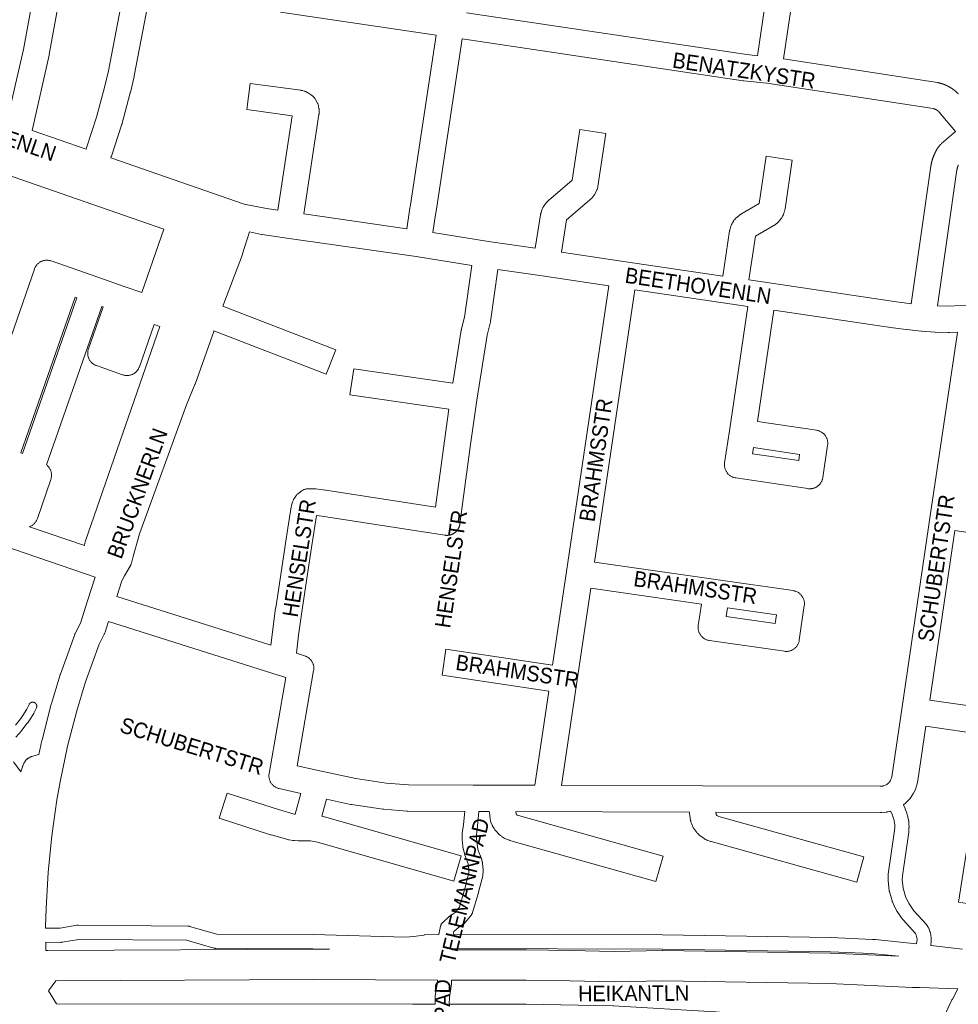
# Model space of a CAD drawing. Header units: metres. Extents: x 123819 to 142731, y 393440 to 405763.
# Tile 248 of 256: x 134146 to 134610, y 399183 to 399670. Entities that reach past the tile are written whole.
import ezdxf
from ezdxf.enums import TextEntityAlignment as Align

# ---------------------------------------------------------------- set-up
doc = ezdxf.new("R2010")
doc.units = ezdxf.units.M
doc.header["$MEASUREMENT"] = 0
for name, color, linetype, lineweight in [('gs-anno-wegen algemeen tekst', 7, 'Continuous', 0), ('gs-knt-aanvullende hoofdweg', 7, 'Continuous', 0), ('gs-knt-fietspaden', 7, 'Continuous', 0), ('gs-knt-paden', 7, 'Continuous', 0), ('gs-knt-wegen algemeen', 7, 'Continuous', 0), ('gs-vlk-plantopografie wegen algemeen', 7, 'Continuous', 0)]:
    doc.layers.add(name, color=color, linetype=linetype, lineweight=lineweight)
doc.styles.add('Style-Arial', font='arial.ttf')

msp = doc.modelspace()

# ---------------------------------------------------------------- linework, layer by layer
at = {"layer": 'gs-knt-aanvullende hoofdweg', "color": 7, "linetype": 'Continuous', "flags": 128}
for points in [[(134159.14, 399209.67), (134160.2, 399209.68), (134291.56, 399210.33), (134291.63, 399210.33), (134291.64, 399210.33), (134291.67, 399210.33), (134299.47, 399210.3)], [(134581.02, 399206.81), (134567.56, 399208.18), (134547.16, 399209.11), (134464.12, 399210.39), (134360.13, 399210.74), (134360.12, 399210)], [(134360.12, 399210), (134396.83, 399210.02), (134396.93, 399210.02), (134418.62, 399209.74), (134418.69, 399209.74), (134440.2, 399209.27), (134464.04, 399209.63), (134464.27, 399209.63), (134547.02, 399208.35), (134547.25, 399208.34), (134581.02, 399206.81)], [(134352.86, 399195), (134291.6, 399195.31), (134164.07, 399194.68), (134160.46, 399189.72), (134164.41, 399183.31), (134340.49, 399183.23), (134340.54, 399183.23), (134351.68, 399183.15)], [(134610.29, 399190.81), (134591.25, 399191.36), (134587.97, 399191.46), (134587.85, 399191.46), (134546.68, 399193.33), (134464.15, 399194.61), (134440.29, 399194.25), (134440.01, 399194.25), (134418.39, 399194.73), (134396.79, 399195), (134359.88, 399194.98)], [(134599.2, 399167.33), (134602.41, 399174.69), (134602.48, 399174.84), (134607.3, 399185.24), (134607.5, 399185.64), (134610.29, 399190.81)], [(134358.7, 399183.13), (134396.66, 399183.15), (134396.8, 399183.15), (134439.59, 399182.4), (134439.91, 399182.39), (134490.23, 399179.36), (134490.47, 399179.34), (134543.81, 399174.41), (134544.08, 399174.38), (134599.2, 399167.33)]]:
    msp.add_lwpolyline(points, dxfattribs=at)
at = {"layer": 'gs-knt-fietspaden', "color": 7, "linetype": 'Continuous', "flags": 128}
for points in [[(134146.9, 399298.06), (134147.64, 399300.59), (134147.68, 399300.72), (134147.73, 399300.84), (134147.78, 399300.97), (134148.29, 399302.17), (134148.34, 399302.29), (134148.4, 399302.4), (134148.46, 399302.52), (134148.53, 399302.63), (134148.76, 399303.01), (134148.84, 399303.13), (134148.92, 399303.24), (134149, 399303.35), (134149.33, 399303.77), (134149.43, 399303.89), (134149.54, 399304.01), (134149.66, 399304.13), (134149.78, 399304.24), (134150.17, 399304.58), (134150.3, 399304.69), (134150.31, 399304.69), (134150.44, 399304.79), (134150.44, 399304.79), (134150.58, 399304.89), (134150.59, 399304.89), (134150.73, 399304.98), (134150.73, 399304.98), (134150.81, 399305.02), (134150.89, 399305.06), (134151.45, 399305.35), (134151.59, 399305.42), (134151.74, 399305.48), (134151.9, 399305.54), (134152.05, 399305.58), (134155.8, 399306.68)], [(134583.27, 399281.66), (134584.09, 399279.98), (134584.14, 399279.87), (134584.16, 399279.83), (134584.17, 399279.82), (134584.17, 399279.8), (134584.19, 399279.76), (134584.23, 399279.65), (134584.92, 399277.8), (134584.96, 399277.68), (134584.98, 399277.62), (134584.99, 399277.6), (134585, 399277.56), (134585.03, 399277.44), (134585.47, 399275.73), (134585.48, 399275.66), (134585.84, 399274.1), (134585.87, 399273.96), (134585.9, 399273.82), (134585.91, 399273.67), (134586.04, 399272.45), (134586.05, 399272.28), (134586.06, 399272.11), (134586.07, 399270.73), (134586.06, 399270.61), (134586.06, 399270.49), (134585.93, 399268.53), (134585.92, 399268.39), (134585.91, 399268.25), (134582.8, 399246.6), (134582.76, 399244.67), (134583.21, 399240.49), (134584.34, 399236.47), (134585.46, 399233.99), (134586.08, 399232.81), (134587.42, 399230.84), (134588.51, 399229.36), (134594.66, 399222.52), (134594.76, 399222.4), (134594.79, 399222.37), (134594.86, 399222.28), (134594.9, 399222.21), (134594.95, 399222.15), (134595.16, 399221.86), (134595.24, 399221.73), (134595.32, 399221.61), (134595.4, 399221.47), (134595.59, 399221.11), (134595.62, 399221.05), (134595.66, 399220.97), (134595.71, 399220.88), (134595.73, 399220.83), (134595.78, 399220.71), (134595.79, 399220.69), (134596.19, 399219.7), (134596.21, 399219.64), (134596.25, 399219.53), (134596.4, 399219.14), (134596.41, 399219.1), (134596.43, 399219.07), (134596.45, 399219), (134596.48, 399218.9), (134596.5, 399218.85), (134596.54, 399218.7), (134596.63, 399218.33), (134596.65, 399218.25), (134596.86, 399217.32), (134596.87, 399217.26), (134596.89, 399217.17), (134596.89, 399217.15), (134596.9, 399217.07), (134596.91, 399217.02), (134596.92, 399216.98), (134596.93, 399216.87), (134597, 399216.26), (134597.03, 399216.03), (134597.07, 399215.31), (134597.07, 399215.28), (134597.07, 399215.23), (134597.07, 399215.15), (134597.07, 399215.14), (134597.07, 399215.04), (134597.07, 399215), (134597.06, 399214.86), (134597.06, 399214.85), (134597.04, 399214.57), (134597.03, 399214.44), (134597.03, 399214.44), (134597.03, 399214.43)], [(134353.49, 399217.65), (134354.42, 399221.76), (134354.46, 399221.92), (134354.51, 399222.08), (134354.56, 399222.24), (134354.63, 399222.39), (134354.7, 399222.54), (134354.78, 399222.69), (134354.86, 399222.83), (134354.95, 399222.97), (134355.05, 399223.11), (134355.15, 399223.24), (134355.26, 399223.36), (134355.37, 399223.48), (134355.5, 399223.59), (134358.71, 399226.49), (134358.83, 399226.59), (134358.95, 399226.68), (134359.08, 399226.77), (134361.56, 399228.48), (134363.73, 399231.19), (134366.21, 399239.67), (134368.35, 399248.03), (134368.44, 399249.14), (134368.18, 399251.94), (134367.86, 399253.13), (134366.44, 399256.85), (134366.39, 399256.98), (134366.36, 399257.1), (134366.32, 399257.22), (134365.75, 399259.44), (134365.71, 399259.59), (134365.68, 399259.74), (134365.66, 399259.89), (134365.1, 399264.43), (134365.08, 399264.58), (134365.07, 399264.74), (134365.07, 399264.89), (134365.09, 399267.18), (134365.09, 399267.33), (134365.11, 399267.49), (134365.12, 399267.64), (134365.75, 399272.09), (134366.34, 399278.48)], [(134360.71, 399217.76), (134464.16, 399217.41), (134464.21, 399217.41), (134547.32, 399216.13), (134547.42, 399216.12), (134567.97, 399215.19), (134568.07, 399215.18), (134568.16, 399215.18), (134568.17, 399215.18), (134568.18, 399215.18), (134569.3, 399215.06), (134589.8, 399212.97), (134590.04, 399215.14), (134589.96, 399215.95), (134589.76, 399216.72), (134589.62, 399217.19), (134589.37, 399217.83), (134589.23, 399218.06), (134583.18, 399224.79), (134583.07, 399224.92), (134582.97, 399225.05), (134581.73, 399226.73), (134581.65, 399226.84), (134580.16, 399229.03), (134580.09, 399229.14), (134580.07, 399229.18), (134580.06, 399229.19), (134580.05, 399229.21), (134580.03, 399229.25), (134579.97, 399229.36), (134579.2, 399230.81), (134579.15, 399230.91), (134579.1, 399231.01), (134577.83, 399233.83), (134577.77, 399233.99), (134577.71, 399234.15), (134577.66, 399234.31), (134576.37, 399238.86), (134576.33, 399239.01), (134576.32, 399239.05), (134576.3, 399239.15), (134576.29, 399239.25), (134576.28, 399239.3), (134576.26, 399239.44), (134575.76, 399244.14), (134575.74, 399244.29), (134575.74, 399244.44), (134575.74, 399244.59), (134575.79, 399246.95), (134575.79, 399247.1), (134575.8, 399247.14), (134575.8, 399247.17), (134575.8, 399247.24), (134575.82, 399247.38), (134578.94, 399269.11), (134579.05, 399270.81), (134579.04, 399271.9), (134578.95, 399272.74), (134578.65, 399274.04), (134578.27, 399275.53), (134577.71, 399277.05), (134576.97, 399278.55)], [(134373.39, 399278.45), (134372.73, 399271.36), (134372.71, 399271.2), (134372.11, 399266.89), (134372.09, 399265.06), (134372.6, 399260.98), (134373.07, 399259.17), (134374.48, 399255.47), (134374.53, 399255.31), (134374.58, 399255.15), (134375.03, 399253.49), (134375.07, 399253.35), (134375.1, 399253.2), (134375.13, 399253.04), (134375.14, 399252.89), (134375.46, 399249.48), (134375.47, 399249.33), (134375.48, 399249.17), (134375.47, 399249.02), (134375.46, 399248.87), (134375.32, 399247.15), (134375.31, 399247.01), (134375.29, 399246.86), (134375.26, 399246.72), (134375.23, 399246.57), (134373, 399237.87), (134372.97, 399237.76), (134370.27, 399228.55), (134370.22, 399228.39), (134370.16, 399228.23), (134370.09, 399228.07), (134370.02, 399227.92), (134369.94, 399227.77), (134369.85, 399227.62), (134369.75, 399227.48), (134369.65, 399227.34), (134366.72, 399223.68), (134366.62, 399223.57), (134366.52, 399223.46), (134366.42, 399223.35), (134366.31, 399223.25), (134366.2, 399223.16), (134366.08, 399223.06), (134365.96, 399222.98), (134363.23, 399221.11), (134361.02, 399219.12), (134360.71, 399217.76)], [(134159.08, 399220.78), (134166.3, 399220.74), (134174.59, 399222.18), (134174.74, 399222.2), (134174.9, 399222.22), (134175.06, 399222.23), (134175.22, 399222.23), (134229.36, 399221.76), (134229.51, 399221.75), (134229.55, 399221.75), (134229.67, 399221.74), (134229.73, 399221.74), (134229.83, 399221.72), (134229.92, 399221.71), (134229.98, 399221.7), (134230.11, 399221.67), (134230.14, 399221.66), (134230.29, 399221.62), (134243.81, 399217.77), (134291.38, 399217.54), (134291.45, 399217.54), (134337.05, 399216.29), (134340.99, 399216.64), (134346.14, 399217.35), (134346.25, 399217.36), (134346.31, 399217.37), (134346.37, 399217.37), (134346.48, 399217.38), (134353.49, 399217.65)], [(134299.47, 399210.3), (134291.3, 399210.52), (134243.29, 399210.75), (134243.13, 399210.76), (134242.98, 399210.77), (134242.82, 399210.79), (134242.66, 399210.81), (134242.5, 399210.85), (134242.35, 399210.89), (134228.82, 399214.74), (134175.47, 399215.21), (134167.19, 399213.77), (134167.04, 399213.75), (134166.88, 399213.74), (134166.73, 399213.73), (134166.58, 399213.72), (134159.12, 399213.76), (134159.14, 399209.67)], [(134597.03, 399214.43), (134596.78, 399212.21), (134612.49, 399210.4)]]:
    msp.add_lwpolyline(points, dxfattribs=at)
at = {"layer": 'gs-knt-paden', "color": 7, "linetype": 'Continuous', "flags": 128}
for points in [[(134144.19, 399321.13), (134146.81, 399324.49), (134147.75, 399325.86), (134149.73, 399329.02), (134150.88, 399331.4), (134150.89, 399331.43), (134150.92, 399331.49), (134150.94, 399331.51), (134150.97, 399331.57), (134150.99, 399331.6), (134151.03, 399331.65), (134151.04, 399331.68), (134151.08, 399331.74), (134151.1, 399331.76), (134151.14, 399331.81), (134151.16, 399331.84), (134151.21, 399331.89), (134151.23, 399331.91), (134151.28, 399331.96), (134151.3, 399331.98), (134151.35, 399332.03), (134151.37, 399332.05), (134151.43, 399332.09), (134151.45, 399332.11), (134151.5, 399332.15), (134151.53, 399332.17), (134151.58, 399332.21), (134151.61, 399332.22), (134151.68, 399332.26), (134151.69, 399332.27), (134151.74, 399332.3), (134151.78, 399332.32), (134151.83, 399332.34), (134151.85, 399332.35), (134151.87, 399332.36), (134151.92, 399332.38), (134151.94, 399332.39), (134151.96, 399332.4), (134152.05, 399332.43), (134152.12, 399332.46), (134152.15, 399332.46), (134152.2, 399332.48), (134152.24, 399332.49), (134152.32, 399332.5), (134152.34, 399332.51), (134152.44, 399332.52), (134152.5, 399332.53), (134152.54, 399332.53), (134152.64, 399332.54), (134152.71, 399332.54), (134152.73, 399332.54), (134152.8, 399332.53), (134152.83, 399332.53), (134152.89, 399332.53), (134152.93, 399332.52), (134153.03, 399332.51), (134153.13, 399332.49), (134153.22, 399332.47), (134153.29, 399332.45), (134153.32, 399332.44), (134153.38, 399332.41), (134153.41, 399332.4), (134153.47, 399332.38), (134153.5, 399332.37), (134153.59, 399332.32), (134153.65, 399332.29), (134153.68, 399332.28), (134153.73, 399332.25), (134153.73, 399332.24), (134153.76, 399332.23), (134153.84, 399332.17), (134153.89, 399332.14), (134153.9, 399332.13), (134153.92, 399332.11), (134153.97, 399332.07), (134153.98, 399332.07), (134154, 399332.05), (134154.05, 399332.01), (134154.07, 399331.99), (134154.12, 399331.94), (134154.14, 399331.92), (134154.18, 399331.87), (134154.21, 399331.84), (134154.25, 399331.79), (134154.27, 399331.77), (134154.31, 399331.71), (134154.33, 399331.69), (134154.36, 399331.64), (134154.37, 399331.63), (134154.39, 399331.61), (134154.44, 399331.52), (134154.47, 399331.46), (134154.48, 399331.44), (134154.51, 399331.38), (134154.51, 399331.37), (134154.53, 399331.35), (134154.55, 399331.28), (134154.56, 399331.26), (134154.59, 399331.19), (134154.6, 399331.16), (134154.62, 399331.09), (134154.63, 399331.07), (134154.64, 399331.02), (134154.65, 399330.97), (134154.67, 399330.9), (134154.67, 399330.88), (134154.68, 399330.82), (134154.68, 399330.78), (134154.69, 399330.73), (134154.69, 399330.68), (134154.7, 399330.61), (134154.7, 399330.58), (134154.7, 399330.51), (134154.7, 399330.48), (134154.7, 399330.41), (134154.69, 399330.38), (134154.69, 399330.32), (134154.69, 399330.29), (134154.68, 399330.22), (134154.67, 399330.19), (134154.66, 399330.12), (134154.65, 399330.09), (134154.64, 399330.02), (134154.63, 399330), (134154.61, 399329.93), (134154.6, 399329.9), (134154.58, 399329.84), (134154.57, 399329.81), (134154.54, 399329.74), (134154.53, 399329.72), (134154.5, 399329.65), (134153.29, 399327.15), (134153.25, 399327.07), (134153.21, 399326.98), (134151.14, 399323.68), (134151.1, 399323.63), (134150.08, 399322.15), (134150.05, 399322.11), (134150.01, 399322.06), (134147.33, 399318.62), (134147.29, 399318.58), (134147.26, 399318.54), (134144.39, 399315.23)], [(134143.24, 399303.09), (134146.9, 399298.06)]]:
    msp.add_lwpolyline(points, dxfattribs=at)
at = {"layer": 'gs-knt-wegen algemeen', "color": 7, "linetype": 'Continuous', "flags": 128}
for points in [[(134179.06, 399606.01), (134179.3, 399606.68), (134184.2, 399621.81), (134188.34, 399637.16), (134190.11, 399644.81), (134217.36, 399786.86)], [(134229.54, 399781.22), (134202.87, 399642.24), (134202.82, 399642), (134201, 399634.12), (134200.95, 399633.88), (134196.73, 399618.26), (134196.69, 399618.11), (134196.64, 399617.95), (134191.65, 399602.56), (134191.58, 399602.33), (134191.36, 399601.75)], [(134511.08, 399652.27), (134514.56, 399675.85), (134515.32, 399681.31), (134470.38, 399687.97), (134470.35, 399687.98), (134442.44, 399692.25), (134370.5, 399702.68)], [(134539.54, 399696.38), (134533.51, 399690.57), (134531.12, 399687.9), (134528.82, 399684.51), (134528.47, 399681.35), (134528.45, 399681.16), (134527.45, 399674.02), (134527.44, 399673.98), (134524, 399650.63)], [(134139.98, 399619.57), (134148.07, 399655.32), (134152.74, 399680.72)], [(134165.67, 399679.1), (134160.85, 399652.84), (134160.8, 399652.58), (134152.36, 399615.27)], [(134352.16, 399662.48), (134275.17, 399673.76)], [(134367.29, 399673.41), (134505.89, 399652.79), (134511.08, 399652.27)], [(134337.78, 399566.69), (134339.06, 399575.7), (134339.09, 399575.94), (134339.54, 399578.45), (134352.16, 399662.48)], [(134365.04, 399660.58), (134352.41, 399576.42), (134352.38, 399576.24), (134351.93, 399573.76), (134350.65, 399564.75)], [(134609.12, 399614.78), (134601.06, 399624.37), (134601.02, 399624.41), (134600.98, 399624.45), (134600.94, 399624.49), (134600.9, 399624.53), (134600.86, 399624.56), (134600.82, 399624.6), (134600.78, 399624.64), (134600.73, 399624.68), (134600.69, 399624.72), (134600.65, 399624.75), (134600.61, 399624.79), (134600.56, 399624.83), (134600.52, 399624.86), (134600.47, 399624.9), (134600.43, 399624.93), (134600.38, 399624.97), (134600.34, 399625), (134600.29, 399625.04), (134600.25, 399625.07), (134600.2, 399625.1), (134600.16, 399625.14), (134600.11, 399625.17), (134600.06, 399625.2), (134600.02, 399625.23), (134599.97, 399625.26), (134599.92, 399625.29), (134599.87, 399625.32), (134599.82, 399625.35), (134599.77, 399625.38), (134599.73, 399625.41), (134599.68, 399625.44), (134599.63, 399625.47), (134599.58, 399625.5), (134599.53, 399625.52), (134599.48, 399625.55), (134599.43, 399625.58), (134599.38, 399625.6), (134599.33, 399625.63), (134599.27, 399625.65), (134599.22, 399625.68), (134599.17, 399625.7), (134599.12, 399625.72), (134599.07, 399625.75), (134599.02, 399625.77), (134598.96, 399625.79), (134598.91, 399625.81), (134598.86, 399625.84), (134598.81, 399625.86), (134598.75, 399625.88), (134598.7, 399625.9), (134598.65, 399625.91), (134598.59, 399625.93), (134598.54, 399625.95), (134598.48, 399625.97), (134598.43, 399625.99), (134598.38, 399626), (134598.32, 399626.02), (134598.27, 399626.04), (134598.21, 399626.05), (134598.16, 399626.07), (134598.1, 399626.08), (134598.05, 399626.09), (134597.99, 399626.11), (134597.94, 399626.12), (134515.8, 399638.72), (134504.44, 399639.85), (134504.13, 399639.89), (134365.04, 399660.58)], [(134524, 399650.63), (134600.1, 399638.96), (134600.27, 399638.93), (134600.43, 399638.9), (134600.52, 399638.88), (134600.61, 399638.86), (134600.7, 399638.84), (134600.79, 399638.82), (134600.88, 399638.8), (134600.97, 399638.78), (134601.07, 399638.76), (134601.16, 399638.74), (134601.25, 399638.72), (134601.34, 399638.69), (134601.43, 399638.67), (134601.52, 399638.65), (134601.61, 399638.62), (134601.7, 399638.6), (134601.79, 399638.57), (134601.88, 399638.55), (134601.97, 399638.52), (134602.06, 399638.49), (134602.15, 399638.47), (134602.24, 399638.44), (134602.32, 399638.41), (134602.41, 399638.38), (134602.5, 399638.35), (134602.59, 399638.33), (134602.68, 399638.3), (134602.77, 399638.27), (134602.86, 399638.24), (134602.94, 399638.2), (134603.03, 399638.17), (134603.12, 399638.14), (134603.21, 399638.11), (134603.3, 399638.08), (134603.38, 399638.04), (134603.47, 399638.01), (134603.56, 399637.98), (134603.64, 399637.94), (134603.73, 399637.91), (134603.82, 399637.87), (134603.91, 399637.84), (134603.99, 399637.8), (134604.08, 399637.77), (134604.16, 399637.73), (134604.25, 399637.69), (134604.33, 399637.66), (134604.42, 399637.62), (134604.5, 399637.58), (134604.59, 399637.54), (134604.67, 399637.5), (134604.76, 399637.46), (134604.84, 399637.42), (134604.93, 399637.38), (134605.01, 399637.34), (134605.1, 399637.3), (134605.18, 399637.26), (134605.26, 399637.22), (134605.35, 399637.17), (134605.43, 399637.13), (134605.51, 399637.09), (134605.59, 399637.04), (134605.68, 399637), (134605.76, 399636.96), (134605.84, 399636.91), (134605.92, 399636.87), (134606, 399636.82), (134606.09, 399636.77), (134606.17, 399636.73), (134606.25, 399636.68), (134606.33, 399636.63), (134606.41, 399636.59), (134606.49, 399636.54), (134606.57, 399636.49), (134606.65, 399636.44), (134606.73, 399636.39), (134606.81, 399636.34), (134606.89, 399636.29), (134606.96, 399636.24), (134607.04, 399636.19), (134607.12, 399636.14), (134607.2, 399636.09), (134607.28, 399636.04), (134607.35, 399635.99), (134607.43, 399635.93), (134607.51, 399635.88), (134607.59, 399635.83), (134607.66, 399635.78), (134607.74, 399635.72), (134607.82, 399635.67), (134607.89, 399635.61), (134607.97, 399635.56), (134608.04, 399635.5), (134608.12, 399635.45), (134608.19, 399635.39), (134608.26, 399635.33), (134608.34, 399635.28), (134608.41, 399635.22), (134608.49, 399635.16), (134608.56, 399635.1), (134608.63, 399635.05), (134608.71, 399634.99), (134608.78, 399634.93), (134608.85, 399634.87), (134608.92, 399634.81), (134608.99, 399634.75), (134609.06, 399634.69), (134609.14, 399634.63), (134609.21, 399634.57), (134609.28, 399634.51), (134609.35, 399634.44), (134609.42, 399634.38), (134609.49, 399634.32), (134609.56, 399634.26), (134609.62, 399634.19), (134609.69, 399634.13), (134609.76, 399634.07), (134609.83, 399634), (134609.9, 399633.94), (134609.96, 399633.87), (134610.03, 399633.81), (134610.1, 399633.74), (134610.16, 399633.68), (134610.23, 399633.61), (134610.3, 399633.55), (134610.36, 399633.48), (134610.43, 399633.41), (134610.49, 399633.34)], [(134152.36, 399615.27), (134179.06, 399606.01)], [(134587.17, 399529.61), (134596.88, 399597.68), (134596.91, 399597.83), (134596.93, 399597.98), (134596.96, 399598.12), (134596.98, 399598.27), (134597.01, 399598.41), (134597.04, 399598.56), (134597.07, 399598.71), (134597.1, 399598.85), (134597.13, 399599), (134597.16, 399599.14), (134597.2, 399599.29), (134597.23, 399599.44), (134597.26, 399599.58), (134597.3, 399599.72), (134597.34, 399599.87), (134597.37, 399600.01), (134597.41, 399600.16), (134597.45, 399600.3), (134597.49, 399600.44), (134597.53, 399600.59), (134597.58, 399600.73), (134597.62, 399600.87), (134597.66, 399601.01), (134597.71, 399601.16), (134597.75, 399601.3), (134597.8, 399601.44), (134597.85, 399601.58), (134597.9, 399601.72), (134597.95, 399601.86), (134598, 399602), (134598.05, 399602.14), (134598.1, 399602.28), (134598.15, 399602.42), (134598.21, 399602.56), (134598.26, 399602.7), (134598.32, 399602.84), (134598.37, 399602.98), (134598.43, 399603.11), (134598.49, 399603.25), (134598.55, 399603.39), (134598.61, 399603.52), (134598.67, 399603.66), (134598.73, 399603.8), (134598.79, 399603.93), (134598.85, 399604.07), (134598.92, 399604.2), (134598.98, 399604.34), (134599.05, 399604.47), (134599.11, 399604.6), (134599.18, 399604.74), (134599.25, 399604.87), (134599.32, 399605), (134599.39, 399605.13), (134599.46, 399605.26), (134599.53, 399605.39), (134599.6, 399605.52), (134599.68, 399605.65), (134599.75, 399605.78), (134599.82, 399605.91), (134599.9, 399606.04), (134599.98, 399606.17), (134600.05, 399606.3), (134600.13, 399606.42), (134600.21, 399606.55), (134600.29, 399606.68), (134600.44, 399606.9), (134600.6, 399607.13), (134600.78, 399607.34), (134600.96, 399607.55), (134601.54, 399608.19), (134601.72, 399608.39), (134601.92, 399608.58), (134602.12, 399608.76), (134609.12, 399614.78)], [(134130.67, 399481.06), (134153.52, 399546.74), (134153.63, 399547.03), (134153.75, 399547.31), (134153.88, 399547.59), (134154.03, 399547.86), (134154.19, 399548.13), (134154.37, 399548.38), (134154.55, 399548.63), (134154.75, 399548.87), (134154.96, 399549.1), (134155.18, 399549.32), (134155.41, 399549.52), (134155.65, 399549.72), (134155.9, 399549.91), (134156.15, 399550.08), (134156.42, 399550.24), (134156.69, 399550.39), (134156.97, 399550.52), (134157.26, 399550.64), (134157.55, 399550.75), (134157.84, 399550.85), (134158.14, 399550.93), (134158.44, 399550.99), (134158.75, 399551.04), (134159.06, 399551.08), (134159.37, 399551.1), (134159.68, 399551.11), (134159.99, 399551.1), (134160.29, 399551.08), (134160.6, 399551.04), (134160.91, 399550.99), (134161.21, 399550.92), (134161.51, 399550.84), (134161.8, 399550.75), (134184.98, 399542.68), (134197.99, 399538.16), (134206.68, 399535.14), (134217.59, 399566.52), (134095.9, 399608.7)], [(134610.48, 399598.19), (134610.44, 399598.08), (134610.39, 399597.98), (134610.35, 399597.87), (134610.31, 399597.76), (134610.27, 399597.65), (134610.23, 399597.55), (134610.19, 399597.44), (134610.15, 399597.33), (134610.12, 399597.22), (134610.08, 399597.11), (134610.05, 399597), (134610.02, 399596.89), (134609.99, 399596.78), (134609.96, 399596.66), (134609.93, 399596.55), (134609.9, 399596.44), (134609.87, 399596.33), (134609.85, 399596.22), (134609.83, 399596.1), (134609.8, 399595.99), (134609.78, 399595.88), (134609.76, 399595.76), (134600.17, 399528.54)], [(134259.94, 399565.07), (134256.53, 399554.31), (134256.48, 399554.15), (134256.42, 399553.99), (134246.78, 399528.34)], [(134437.61, 399538.45), (134405.74, 399543.16), (134382.74, 399546.57), (134379.15, 399520.74), (134379.11, 399520.48), (134379.06, 399520.22), (134379, 399519.97), (134377.43, 399514.08), (134372.32, 399481.94), (134369.24, 399460.02), (134363.95, 399420.66), (134363.92, 399420.44), (134363.89, 399420.28), (134363.85, 399420.13), (134363.82, 399419.97), (134363.78, 399419.81), (134363.73, 399419.66), (134363.69, 399419.51), (134363.64, 399419.36), (134363.58, 399419.21), (134363.52, 399419.06), (134363.46, 399418.91), (134363.39, 399418.77), (134363.32, 399418.62), (134363.25, 399418.48), (134363.17, 399418.34), (134363.09, 399418.2), (134363.01, 399418.07), (134362.92, 399417.93), (134362.83, 399417.8), (134362.74, 399417.67), (134362.65, 399417.54), (134362.55, 399417.42), (134362.44, 399417.29), (134362.34, 399417.17), (134362.23, 399417.06), (134362.12, 399416.94), (134362, 399416.83), (134361.89, 399416.72), (134361.77, 399416.61), (134361.65, 399416.51), (134361.52, 399416.41), (134361.4, 399416.31), (134361.27, 399416.22), (134361.14, 399416.13), (134361, 399416.04), (134360.87, 399415.96), (134360.73, 399415.88), (134360.59, 399415.8), (134360.45, 399415.72), (134360.3, 399415.65), (134360.16, 399415.59), (134360.01, 399415.52), (134359.86, 399415.46), (134359.72, 399415.41), (134359.56, 399415.35), (134359.41, 399415.31), (134359.26, 399415.26), (134359.1, 399415.22), (134358.95, 399415.18), (134358.79, 399415.15), (134358.64, 399415.12), (134358.48, 399415.09), (134358.32, 399415.07), (134358.16, 399415.05), (134358, 399415.04), (134357.84, 399415.03), (134357.68, 399415.02), (134357.52, 399415.02), (134357.36, 399415.02), (134357.2, 399415.02), (134357.04, 399415.03), (134356.89, 399415.05), (134356.73, 399415.06), (134356.57, 399415.09), (134356.51, 399415.09)], [(134450.49, 399536.54), (134430.54, 399401.77), (134491.69, 399393)], [(134610.04, 399515.56), (134606.07, 399515.32), (134605.76, 399515.31), (134605.44, 399515.32), (134598.96, 399515.56), (134598.76, 399515.57), (134592.29, 399516.01), (134592.08, 399516.03), (134584.8, 399516.76), (134584.59, 399516.78), (134578.16, 399517.65), (134578.07, 399517.66), (134519.27, 399526.36), (134511.06, 399471.32), (134540.33, 399466.99), (134540.65, 399466.94), (134540.96, 399466.87), (134541.27, 399466.78), (134541.57, 399466.68), (134541.87, 399466.57), (134542.16, 399466.44), (134542.44, 399466.3), (134542.72, 399466.14), (134542.99, 399465.97), (134543.25, 399465.78), (134543.51, 399465.59), (134543.75, 399465.38), (134543.98, 399465.16), (134544.2, 399464.93), (134544.41, 399464.68), (134544.61, 399464.43), (134544.79, 399464.17), (134544.96, 399463.9), (134545.12, 399463.62), (134545.26, 399463.34), (134545.39, 399463.05), (134545.51, 399462.75), (134545.61, 399462.44), (134545.69, 399462.14), (134545.76, 399461.83), (134545.82, 399461.51), (134545.86, 399461.19), (134545.88, 399460.87), (134545.89, 399460.56), (134545.88, 399460.24), (134545.86, 399459.92), (134545.82, 399459.6), (134543.46, 399443.64), (134543.4, 399443.34), (134543.4, 399443.33), (134543.4, 399443.33), (134543.34, 399443.03), (134543.25, 399442.73), (134543.16, 399442.44), (134543.05, 399442.15), (134542.93, 399441.86), (134542.79, 399441.58), (134542.64, 399441.31), (134542.48, 399441.05), (134542.3, 399440.79), (134542.12, 399440.55), (134541.92, 399440.31), (134541.71, 399440.08), (134541.49, 399439.86), (134541.26, 399439.65), (134541.02, 399439.46), (134540.77, 399439.27), (134540.51, 399439.1), (134540.25, 399438.94), (134539.98, 399438.79), (134539.7, 399438.66), (134539.41, 399438.54), (134539.12, 399438.43), (134538.82, 399438.34), (134538.52, 399438.26), (134538.22, 399438.19), (134537.92, 399438.14), (134537.61, 399438.11), (134537.3, 399438.09), (134536.99, 399438.08), (134536.68, 399438.09), (134536.37, 399438.11), (134536.06, 399438.15), (134500.35, 399443.44), (134500.04, 399443.49), (134499.73, 399443.56), (134499.42, 399443.65), (134499.12, 399443.75), (134498.82, 399443.86), (134498.53, 399443.99), (134498.24, 399444.13), (134497.96, 399444.29), (134497.69, 399444.46), (134497.43, 399444.64), (134497.18, 399444.84), (134496.94, 399445.05), (134496.71, 399445.27), (134496.49, 399445.5), (134496.28, 399445.74), (134496.08, 399445.99), (134495.9, 399446.26), (134495.73, 399446.53), (134495.57, 399446.8), (134495.43, 399447.09), (134495.3, 399447.38), (134495.18, 399447.68), (134495.08, 399447.98), (134494.99, 399448.29), (134494.92, 399448.6), (134494.87, 399448.91), (134494.83, 399449.23), (134494.81, 399449.55), (134494.8, 399449.87), (134494.81, 399450.19), (134494.83, 399450.51), (134494.87, 399450.82), (134497.22, 399466.79), (134497.22, 399466.8), (134506.39, 399528.27), (134498.57, 399529.42), (134450.49, 399536.54)], [(134146.9, 399455.88), (134147.61, 399455.55), (134174.55, 399532.53), (134173.67, 399532.83), (134146.9, 399455.88)], [(134186.84, 399528.25), (134159.45, 399449.96), (134159.56, 399449.88), (134159.8, 399449.67), (134160.04, 399449.46), (134160.26, 399449.23), (134160.47, 399448.99), (134160.67, 399448.74), (134160.86, 399448.48), (134161.03, 399448.21), (134161.19, 399447.94), (134161.34, 399447.65), (134161.48, 399447.36), (134161.59, 399447.07), (134161.7, 399446.76), (134161.79, 399446.46), (134161.86, 399446.15), (134161.92, 399445.83), (134161.96, 399445.52), (134161.99, 399445.2), (134162, 399444.88), (134162, 399444.56), (134161.98, 399444.24), (134161.95, 399443.92), (134161.9, 399443.61), (134161.83, 399443.29), (134161.75, 399442.99), (134161.65, 399442.68), (134155, 399423.3), (134154.89, 399423.01), (134154.77, 399422.72), (134154.64, 399422.44), (134154.49, 399422.17), (134154.33, 399421.9), (134154.16, 399421.65), (134153.97, 399421.4), (134153.78, 399421.16), (134153.57, 399420.93), (134153.35, 399420.71), (134153.12, 399420.5), (134152.88, 399420.3), (134152.63, 399420.12), (134152.38, 399419.94), (134152.11, 399419.78), (134151.84, 399419.63), (134151.56, 399419.49), (134151.28, 399419.37), (134151.1, 399419.3), (134178.38, 399409.96), (134178.38, 399410.15), (134178.39, 399410.46), (134178.41, 399410.77), (134178.45, 399411.08), (134178.5, 399411.38), (134178.57, 399411.68), (134178.65, 399411.98), (134178.74, 399412.28), (134215.54, 399518.27), (134212.75, 399519.24), (134205.46, 399498.42), (134205.35, 399498.13), (134205.23, 399497.85), (134205.09, 399497.57), (134204.94, 399497.3), (134204.78, 399497.03), (134204.6, 399496.78), (134204.42, 399496.53), (134204.22, 399496.29), (134204.01, 399496.06), (134203.79, 399495.84), (134203.56, 399495.64), (134203.32, 399495.44), (134203.07, 399495.25), (134202.81, 399495.08), (134202.55, 399494.92), (134202.27, 399494.77), (134201.99, 399494.64), (134201.71, 399494.52), (134201.42, 399494.41), (134201.12, 399494.32), (134200.82, 399494.24), (134200.52, 399494.18), (134200.21, 399494.13), (134199.9, 399494.09), (134199.59, 399494.07), (134199.28, 399494.06), (134198.97, 399494.07), (134198.66, 399494.1), (134198.36, 399494.13), (134198.05, 399494.19), (134197.75, 399494.25), (134197.45, 399494.34), (134197.15, 399494.43), (134184.23, 399498.98), (134183.94, 399499.09), (134183.64, 399499.22), (134183.36, 399499.36), (134183.08, 399499.52), (134182.81, 399499.69), (134182.54, 399499.87), (134182.29, 399500.06), (134182.05, 399500.27), (134181.82, 399500.49), (134181.59, 399500.72), (134181.38, 399500.96), (134181.19, 399501.21), (134181, 399501.47), (134180.83, 399501.74), (134180.67, 399502.02), (134180.52, 399502.3), (134180.39, 399502.59), (134180.28, 399502.89), (134180.17, 399503.19), (134180.09, 399503.5), (134180.02, 399503.81), (134179.96, 399504.13), (134179.92, 399504.44), (134179.89, 399504.76), (134179.88, 399505.08), (134179.89, 399505.4), (134179.91, 399505.72), (134179.95, 399506.04), (134180, 399506.35), (134180.07, 399506.67), (134180.15, 399506.97), (134180.25, 399507.28), (134187.54, 399528.01), (134186.84, 399528.25)], [(134414.2, 399291.35), (134484.12, 399291.16), (134571.76, 399290.91), (134573.17, 399291.05), (134573.36, 399291.08), (134574.76, 399291.61), (134575.15, 399291.84), (134575.51, 399292.11), (134575.86, 399292.41), (134576.18, 399292.74), (134576.47, 399293.09), (134576.73, 399293.47), (134576.96, 399293.87), (134577.15, 399294.28), (134577.31, 399294.71), (134577.43, 399295.15), (134577.52, 399295.6), (134582.46, 399329), (134596.77, 399425.84), (134609.84, 399514.26), (134610.04, 399515.56)], [(134183.64, 399394.39), (133961.29, 399470.58)], [(134508.7, 399455.36), (134531.53, 399451.98), (134531.99, 399455.07), (134509.15, 399458.45), (134508.7, 399455.36)], [(134270.54, 399360.72), (134271.27, 399367.11), (134271.28, 399367.24), (134272.84, 399379), (134272.86, 399379.11), (134277.64, 399411.05), (134277.65, 399411.11), (134280.56, 399429.17), (134280.61, 399429.44), (134280.67, 399429.72), (134280.75, 399429.99), (134281.17, 399431.42), (134281.26, 399431.69), (134281.36, 399431.96), (134281.46, 399432.22), (134281.58, 399432.47), (134281.72, 399432.72), (134281.86, 399432.96), (134282.01, 399433.2), (134282.86, 399434.46), (134283.03, 399434.7), (134283.21, 399434.94), (134283.4, 399435.16), (134283.6, 399435.38), (134283.81, 399435.58), (134284.03, 399435.78), (134284.26, 399435.97), (134285.25, 399436.74), (134285.5, 399436.92), (134285.75, 399437.09), (134286.02, 399437.25), (134286.29, 399437.4), (134286.56, 399437.53), (134286.85, 399437.65), (134287.14, 399437.76), (134287.43, 399437.85), (134287.73, 399437.93), (134288.03, 399438), (134288.33, 399438.05), (134288.64, 399438.08), (134288.94, 399438.11), (134289.25, 399438.11), (134291.77, 399438.11), (134292.06, 399438.11), (134292.36, 399438.09), (134292.65, 399438.05), (134297.47, 399437.4), (134297.59, 399437.38), (134351.93, 399428.97)], [(134356.5, 399415.1), (134295.65, 399424.5), (134293.05, 399424.86), (134290.51, 399409.08), (134285.74, 399377.23), (134284.2, 399365.59), (134283.2, 399356.72)], [(134631.9, 399328.32), (134636.12, 399327.76), (134648.47, 399411.57), (134608.7, 399417.49), (134596.29, 399333.54), (134631.89, 399328.32), (134631.89, 399328.32), (134631.9, 399328.32)], [(134356.51, 399415.09), (134356.5, 399415.09), (134356.5, 399415.1)], [(134356.51, 399415.09), (134356.5, 399415.09), (134356.5, 399415.1)], [(134155.8, 399306.68), (134157.25, 399313.57), (134157.32, 399313.84), (134161.89, 399331.57), (134161.96, 399331.82), (134166.25, 399346.08), (134166.3, 399346.25), (134166.36, 399346.42), (134173.45, 399365.98), (134173.55, 399366.25), (134173.66, 399366.5), (134173.79, 399366.76), (134176.28, 399371.58), (134179.83, 399382.59), (134183.64, 399394.39)], [(134491.69, 399393), (134528.75, 399387.68), (134529.06, 399387.63), (134529.36, 399387.57), (134529.66, 399387.49), (134529.95, 399387.39), (134530.24, 399387.28), (134530.53, 399387.16), (134530.81, 399387.03), (134531.08, 399386.88), (134531.34, 399386.72), (134531.6, 399386.54), (134531.85, 399386.36), (134532.09, 399386.16), (134532.32, 399385.95), (134532.54, 399385.73), (134532.74, 399385.5), (134532.94, 399385.27), (134533.13, 399385.02), (134533.3, 399384.76), (134533.46, 399384.5), (134533.61, 399384.23), (134533.75, 399383.95), (134533.87, 399383.66), (134533.98, 399383.37), (134534.07, 399383.08), (134534.15, 399382.78), (134534.22, 399382.47), (134534.27, 399382.17), (134534.31, 399381.86), (134534.33, 399381.55), (134534.34, 399381.24), (134534.33, 399380.93), (134534.31, 399380.62), (134534.27, 399380.32), (134531.81, 399363.2), (134531.76, 399362.89), (134531.69, 399362.57), (134531.61, 399362.27), (134531.51, 399361.96), (134531.4, 399361.66), (134531.27, 399361.37), (134531.13, 399361.08), (134530.97, 399360.81), (134530.8, 399360.53), (134530.62, 399360.27), (134530.42, 399360.02), (134530.22, 399359.78), (134530, 399359.54), (134529.77, 399359.32), (134529.53, 399359.11), (134529.27, 399358.91), (134529.01, 399358.73), (134528.74, 399358.56), (134528.47, 399358.4), (134528.18, 399358.25), (134527.89, 399358.12), (134527.59, 399358.01), (134527.29, 399357.9), (134526.98, 399357.82), (134526.67, 399357.75), (134526.36, 399357.69), (134526.04, 399357.65), (134525.72, 399357.62), (134525.4, 399357.62), (134525.08, 399357.62), (134524.76, 399357.64), (134524.45, 399357.68), (134487.38, 399363), (134487.07, 399363.05), (134486.76, 399363.12), (134486.45, 399363.2), (134486.14, 399363.3), (134485.85, 399363.41), (134485.55, 399363.54), (134485.27, 399363.68), (134484.99, 399363.84), (134484.72, 399364.01), (134484.46, 399364.19), (134484.2, 399364.39), (134483.96, 399364.6), (134483.73, 399364.81), (134483.51, 399365.04), (134483.3, 399365.29), (134483.1, 399365.54), (134482.91, 399365.8), (134482.74, 399366.07), (134482.58, 399366.34), (134482.44, 399366.63), (134482.31, 399366.92), (134482.19, 399367.22), (134482.09, 399367.52), (134482, 399367.83), (134481.93, 399368.14), (134481.87, 399368.45), (134481.83, 399368.77), (134481.81, 399369.09), (134481.8, 399369.41), (134481.8, 399369.73), (134481.83, 399370.05), (134481.86, 399370.36), (134483.39, 399381.04), (134428.64, 399388.89), (134421.76, 399342.43), (134414.2, 399291.35)], [(134194.23, 399384.83), (134270.54, 399360.72)], [(134495.68, 399374.96), (134519.85, 399371.49), (134520.46, 399375.72), (134496.28, 399379.19), (134495.68, 399374.96)], [(134190.24, 399372.44), (134188.51, 399367.07), (134188.42, 399366.82), (134188.32, 399366.57), (134188.21, 399366.32), (134188.1, 399366.08), (134185.55, 399361.15), (134178.67, 399342.15), (134174.47, 399328.19), (134169.96, 399310.73), (134166.22, 399293.07), (134164.65, 399284.27), (134162.08, 399266.39), (134160.29, 399248.46), (134159.28, 399230.44), (134159.07, 399221.49), (134159.08, 399220.78)], [(134283.2, 399356.72), (134287.19, 399355.45), (134287.48, 399355.35), (134287.77, 399355.24), (134288.05, 399355.11), (134288.33, 399354.97), (134288.6, 399354.81), (134288.86, 399354.64), (134289.12, 399354.46), (134289.36, 399354.27), (134289.6, 399354.07), (134289.82, 399353.85), (134290.04, 399353.63), (134290.24, 399353.39), (134290.44, 399353.15), (134290.62, 399352.89), (134290.78, 399352.63), (134290.94, 399352.36), (134291.08, 399352.08), (134291.21, 399351.8), (134291.33, 399351.51), (134291.43, 399351.22), (134291.51, 399350.92), (134291.59, 399350.61), (134291.65, 399350.31), (134291.69, 399350), (134291.72, 399349.69), (134291.73, 399349.38), (134291.73, 399349.07), (134291.71, 399348.76), (134291.68, 399348.45), (134291.64, 399348.14), (134283.5, 399301.11), (134294.73, 399298.59), (134312.45, 399294.73), (134327.56, 399292.51), (134338.52, 399291.68), (134370.5, 399291.48), (134385.15, 399291.43), (134401.04, 399291.39)]]:
    msp.add_lwpolyline(points, dxfattribs=at)
for points in [[(134191.36, 399601.75), (134257.22, 399578.91), (134268.27, 399576.67), (134273.87, 399575.84), (134281.02, 399622.58), (134258.52, 399625.59, -0.369403), (134258.52, 399625.6), (134260.24, 399638.48, -0.369404), (134260.25, 399638.49), (134285.28, 399635.15), (134285.54, 399635.11), (134285.8, 399635.05), (134286.06, 399634.99), (134287.02, 399634.74), (134287.29, 399634.66), (134287.56, 399634.57), (134287.82, 399634.47), (134288.08, 399634.36), (134288.34, 399634.24), (134288.59, 399634.1), (134288.83, 399633.96), (134289.07, 399633.8), (134290.53, 399632.79), (134290.76, 399632.62), (134290.99, 399632.44), (134291.21, 399632.25), (134291.42, 399632.05), (134291.62, 399631.84), (134291.82, 399631.62), (134292, 399631.39), (134292.17, 399631.16), (134292.33, 399630.92), (134292.48, 399630.67), (134293.36, 399629.13), (134293.51, 399628.85), (134293.65, 399628.57), (134293.77, 399628.28), (134293.87, 399627.99), (134293.97, 399627.7), (134294.05, 399627.39), (134294.11, 399627.09), (134294.28, 399626.21), (134294.32, 399625.92), (134294.36, 399625.63), (134294.38, 399625.34), (134294.39, 399625.05), (134294.38, 399624.75), (134294.34, 399623.86), (134294.33, 399623.62), (134294.31, 399623.38), (134294.28, 399623.14), (134286.75, 399573.97), (134337.78, 399566.69)], [(134350.65, 399564.75), (134378.18, 399560.4), (134401.25, 399556.99), (134403.84, 399573.61), (134403.88, 399573.86), (134403.93, 399574.11), (134404, 399574.35), (134404.07, 399574.59), (134404.54, 399576.07), (134404.64, 399576.35), (134404.74, 399576.62), (134404.86, 399576.88), (134404.99, 399577.14), (134405.13, 399577.4), (134405.29, 399577.64), (134405.45, 399577.88), (134405.63, 399578.11), (134406.85, 399579.68), (134407.05, 399579.92), (134407.27, 399580.15), (134407.49, 399580.37), (134407.72, 399580.58), (134419.52, 399590.74), (134423.25, 399615.74, -0.370261), (134423.26, 399615.74), (134436.12, 399613.83, -0.370262), (134436.12, 399613.82), (134432.21, 399587.58), (134432.16, 399587.29), (134432.1, 399587), (134432.02, 399586.71), (134431.93, 399586.43), (134431.83, 399586.15), (134431.72, 399585.88), (134431.59, 399585.61), (134430.7, 399583.84), (134430.56, 399583.59), (134430.42, 399583.34), (134430.26, 399583.1), (134430.1, 399582.87), (134429.92, 399582.64), (134429.74, 399582.43), (134429.54, 399582.22), (134429.34, 399582.02), (134429.13, 399581.83), (134416.7, 399571.13), (134416.61, 399571.02), (134414.13, 399555.08), (134445.96, 399550.37), (134494.04, 399543.26), (134497.37, 399565.64), (134497.41, 399565.88), (134497.46, 399566.12), (134497.52, 399566.35), (134497.58, 399566.59), (134498.02, 399568), (134498.1, 399568.26), (134498.19, 399568.51), (134498.3, 399568.76), (134498.41, 399569), (134498.54, 399569.24), (134498.67, 399569.47), (134499.19, 399570.33), (134499.34, 399570.56), (134499.5, 399570.79), (134499.67, 399571.02), (134499.85, 399571.23), (134500.04, 399571.44), (134500.23, 399571.64), (134500.44, 399571.83), (134501.93, 399573.14), (134502.16, 399573.35), (134502.41, 399573.53), (134502.67, 399573.71), (134502.93, 399573.88), (134512, 399579.24), (134515.44, 399602.54, -0.37018), (134515.45, 399602.55), (134528.32, 399600.65, -0.37018), (134528.32, 399600.64), (134524.76, 399576.51), (134524.72, 399576.27), (134524.67, 399576.03), (134524.61, 399575.79), (134524.55, 399575.56), (134524.11, 399574.14), (134524.03, 399573.87), (134523.93, 399573.61), (134523.81, 399573.34), (134523.69, 399573.09), (134523.56, 399572.84), (134523.41, 399572.6), (134523.26, 399572.36), (134523.09, 399572.13), (134521.9, 399570.54), (134521.7, 399570.29), (134521.49, 399570.05), (134521.27, 399569.82), (134521.03, 399569.6), (134520.79, 399569.39), (134520.54, 399569.2), (134520.28, 399569.01), (134520.01, 399568.84), (134510.14, 399563.01), (134506.92, 399541.35), (134514.74, 399540.19), (134579.93, 399530.54), (134586.21, 399529.7), (134587.17, 399529.61)], [(134351.93, 399428.97), (134356.34, 399461.77), (134356.34, 399461.81), (134358.53, 399477.4), (134309.58, 399484.57, -0.370103), (134309.57, 399484.58), (134311.45, 399497.44, -0.370102), (134311.46, 399497.45), (134360.46, 399490.28), (134364.62, 399516.45), (134364.66, 399516.67), (134364.71, 399516.89), (134364.76, 399517.1), (134366.31, 399522.93), (134369.86, 399548.53), (134342.34, 399552.88), (134278.41, 399562.01), (134278.37, 399562.01), (134266.19, 399563.82), (134266.02, 399563.84), (134265.85, 399563.87), (134259.94, 399565.07)], [(134600.17, 399528.54), (134605.61, 399528.34), (134617.26, 399529.03), (134642.25, 399530.7), (134645.52, 399531.16), (134654.65, 399533.06), (134662.31, 399535.04), (134677.28, 399539.85), (134677.32, 399539.87), (134714.93, 399551.68), (134715.23, 399551.77), (134715.54, 399551.84), (134715.86, 399551.9), (134716.17, 399551.94), (134716.49, 399551.96), (134716.81, 399551.98), (134717.13, 399551.97, -0.669995), (134717.14, 399551.95), (134716.18, 399551.57)], [(134401.04, 399291.39), (134407.93, 399337.91), (134355.15, 399345.8, -0.370289), (134355.14, 399345.81), (134357.06, 399358.67, -0.370289), (134357.07, 399358.68), (134409.83, 399350.79), (134416.71, 399397.21), (134437.61, 399538.45)], [(134246.78, 399528.34), (134302.57, 399506.82, -0.385961), (134302.58, 399506.81), (134297.9, 399494.68, -0.385959), (134297.89, 399494.68), (134242.3, 399516.11), (134242.2, 399515.83), (134232.96, 399489.87), (134232.86, 399489.6), (134228.8, 399479.64), (134205.57, 399415.77), (134202.43, 399404.49), (134201.52, 399401.24), (134201.44, 399400.98), (134201.35, 399400.71), (134201.25, 399400.46), (134201.14, 399400.2), (134201.01, 399399.96), (134200.88, 399399.71), (134198.12, 399394.97), (134196.74, 399392.6), (134194.23, 399384.83)], [(134366.34, 399278.48), (134338.21, 399278.66), (134337.98, 399278.66), (134337.75, 399278.68), (134326.34, 399279.55), (134326.12, 399279.57), (134325.9, 399279.6), (134310.34, 399281.88), (134310.11, 399281.91), (134309.89, 399281.96), (134297.98, 399284.55), (134295.68, 399276.09), (134296.69, 399275.86), (134296.86, 399275.82), (134297.03, 399275.77), (134364.53, 399256.48, -0.356379), (134364.54, 399256.47), (134360.97, 399243.97, -0.356377), (134360.96, 399243.96), (134293.62, 399263.2), (134290.13, 399264), (134287.5, 399264), (134284.48, 399263.92), (134284.19, 399263.92), (134283.91, 399263.93), (134282.09, 399264.04), (134281.87, 399264.06), (134281.64, 399264.08), (134281.42, 399264.11), (134279.6, 399264.41), (134279.37, 399264.46), (134279.15, 399264.51), (134278.92, 399264.57), (134270.59, 399266.89), (134270.33, 399266.96), (134244.83, 399275.19, -0.327641), (134244.83, 399275.2), (134248.82, 399287.58, -0.327643), (134248.83, 399287.58), (134274.21, 399279.39), (134282.08, 399277.2), (134282.47, 399277.14), (134285.25, 399287.37), (134274.6, 399289.77), (134274.29, 399289.84), (134273.98, 399289.94), (134273.68, 399290.04), (134273.39, 399290.17), (134273.1, 399290.3), (134272.82, 399290.45), (134272.54, 399290.62), (134272.28, 399290.79), (134272.02, 399290.98), (134271.77, 399291.19), (134271.54, 399291.4), (134271.31, 399291.63), (134271.1, 399291.86), (134270.89, 399292.11), (134270.7, 399292.37), (134270.53, 399292.63), (134270.36, 399292.91), (134270.21, 399293.19), (134270.07, 399293.48), (134269.95, 399293.77), (134269.84, 399294.07), (134269.75, 399294.38), (134269.67, 399294.69), (134269.61, 399295), (134269.56, 399295.32), (134269.53, 399295.64), (134269.52, 399295.96), (134269.52, 399296.27), (134269.53, 399296.59), (134269.56, 399296.91), (134269.61, 399297.23), (134277.84, 399344.76), (134274.16, 399345.92), (134190.24, 399372.44)], [(134635.91, 399311.21), (134623.45, 399231.57, -0.370698), (134623.44, 399231.56), (134610.59, 399233.57, -0.370699), (134610.58, 399233.58), (134623.55, 399316.38), (134594.38, 399320.66), (134590.4, 399293.7), (134590.09, 399292.1), (134589.64, 399290.54), (134589.06, 399289.03), (134588.35, 399287.57), (134587.51, 399286.18), (134586.56, 399284.86), (134585.49, 399283.64), (134584.32, 399282.51), (134583.27, 399281.66)], [(134576.97, 399278.55), (134576.88, 399278.53), (134576.62, 399278.46), (134576.35, 399278.4), (134575.33, 399278.2), (134575.02, 399278.15), (134574.71, 399278.11), (134572.66, 399277.92), (134572.35, 399277.9), (134572.03, 399277.89), (134490.59, 399278.12), (134490.59, 399278.05), (134490.76, 399276.99), (134491.09, 399276.53), (134491.62, 399276.16), (134491.99, 399276.01), (134563.75, 399255.97, -0.356733), (134563.76, 399255.96), (134560.26, 399243.44, -0.356733), (134560.25, 399243.43), (134488.18, 399263.56), (134487.88, 399263.65), (134487.58, 399263.76), (134486.14, 399264.32), (134485.88, 399264.42), (134485.63, 399264.54), (134485.38, 399264.66), (134485.14, 399264.8), (134484.91, 399264.95), (134484.68, 399265.1), (134482.64, 399266.58), (134482.4, 399266.76), (134482.18, 399266.94), (134481.96, 399267.14), (134481.75, 399267.35), (134481.55, 399267.57), (134481.36, 399267.79), (134481.18, 399268.03), (134479.7, 399270.06), (134479.52, 399270.32), (134479.36, 399270.58), (134479.21, 399270.85), (134479.07, 399271.12), (134478.94, 399271.4), (134478.46, 399272.57), (134478.35, 399272.86), (134478.25, 399273.15), (134478.17, 399273.45), (134478.1, 399273.75), (134478.04, 399274.05), (134477.65, 399276.54), (134477.62, 399276.8), (134477.59, 399277.06), (134477.58, 399277.31), (134477.57, 399277.57), (134477.57, 399278.16), (134391.6, 399278.4), (134391.74, 399277.27), (134392.34, 399276.65), (134392.94, 399276.42), (134464.41, 399256.3, -0.356611), (134464.42, 399256.29), (134460.89, 399243.77, -0.356611), (134460.88, 399243.76), (134389.09, 399263.97), (134388.88, 399264.04), (134388.67, 399264.11), (134388.46, 399264.19), (134386.95, 399264.79), (134386.68, 399264.9), (134386.41, 399265.03), (134386.15, 399265.16), (134385.9, 399265.31), (134384.82, 399265.98), (134384.57, 399266.15), (134384.32, 399266.34), (134384.07, 399266.53), (134383.84, 399266.73), (134383.62, 399266.95), (134381.86, 399268.75), (134381.65, 399268.97), (134381.45, 399269.21), (134381.26, 399269.45), (134381.08, 399269.7), (134380.92, 399269.97), (134380.27, 399271.05), (134380.14, 399271.27), (134380.02, 399271.5), (134379.91, 399271.74), (134379.81, 399271.98), (134379.34, 399273.15), (134379.24, 399273.41), (134379.16, 399273.68), (134379.08, 399273.95), (134379.02, 399274.22), (134378.97, 399274.49), (134378.93, 399274.77), (134378.53, 399277.97), (134378.5, 399278.28), (134378.49, 399278.43), (134373.39, 399278.45)]]:
    msp.add_lwpolyline(points, format="xyb", dxfattribs=at)
at = {"layer": 'gs-vlk-plantopografie wegen algemeen', "color": 7, "linetype": 'Continuous', "flags": 128}
for points in [[(134351.68, 399183.15), (134351.76, 399186.86), (134351.77, 399187.01), (134351.79, 399187.17), (134351.81, 399187.32), (134352.84, 399193.97), (134352.86, 399195)], [(134359.88, 399194.98), (134359.86, 399193.61), (134359.85, 399193.45), (134359.84, 399193.29), (134359.82, 399193.13), (134358.78, 399186.47), (134358.7, 399183.13)]]:
    msp.add_lwpolyline(points, dxfattribs=at)

# ---------------------------------------------------------------- texts
at = {"layer": 'gs-anno-wegen algemeen tekst', "color": 7, "style": 'Style-Arial', "width": 0.909091}
for s, rotation, p in [('BENATZKYSTR', 351.5087, (134504.48, 399644.98)), ('BEETHOVENLN', 340.9085, (134129.39, 399615.41)), ('BEETHOVENLN', 351.5819, (134481.79, 399538.49)), ('BRAHMSSTR', 81.5806, (134431.19, 399452.28)), ('BRUCKNERLN', 69.9454, (134204.45, 399435.8)), ('HENSELSTR', 81.1362, (134284.45, 399403.75)), ('SCHUBERTSTR', 81.5579, (134599.48, 399398.8)), ('HENSELSTR', 81.6771, (134359.57, 399398.4)), ('BRAHMSSTR', 351.5806, (134480.42, 399389.3)), ('BRAHMSSTR', 351.4935, (134392.41, 399347.82)), ('SCHUBERTSTR', 342.9385, (134231.43, 399310.82)), ('TELEMANNPAD', 76.2392, (134366.2, 399239.25)), ('BACHPAD', 88.8611, (134355.05, 399171.85)), ('HEIKANTLN', 0.2766, (134449.9, 399188.55))]:
    msp.add_text(s, height=7.7, rotation=rotation, dxfattribs=at).set_placement(p, align=Align.MIDDLE_CENTER)

doc.saveas('drawing.dxf')
